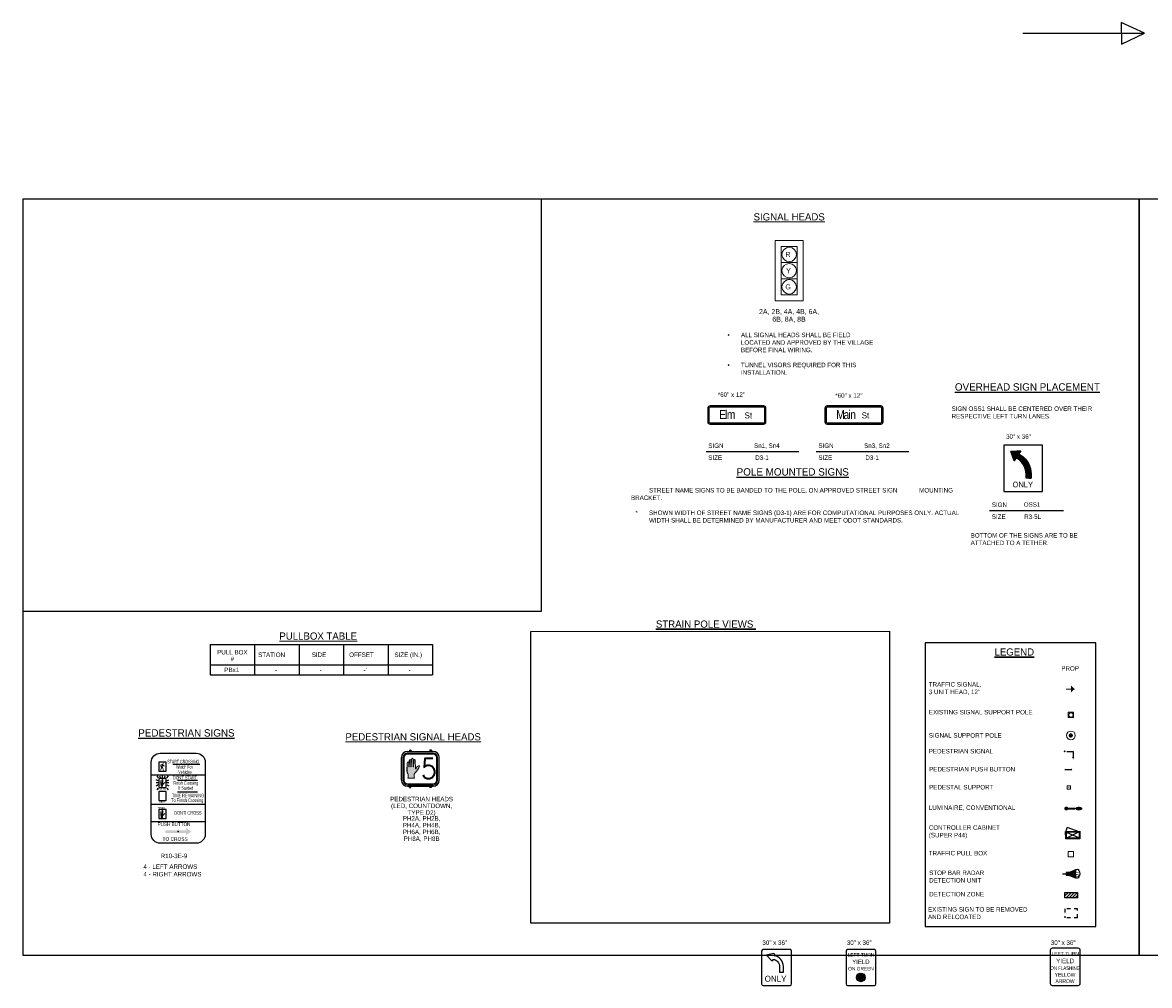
# Model space of a CAD drawing. Header units: feet. Extents: x -492 to 323056, y -198 to 581286.
# Tile 4 of 29: x 32 to 63, y -113 to -86. Entities that reach past the tile are written whole.
import ezdxf
from ezdxf.enums import TextEntityAlignment as Align

# ---------------------------------------------------------------- set-up
doc = ezdxf.new("R2010")
doc.units = ezdxf.units.FT
doc.header["$MEASUREMENT"] = 0
doc.linetypes.add('B', pattern=[0.3, 0.25, -0.05])
doc.linetypes.add('F', pattern=[0.15, 0.1, -0.05])
for name, color, linetype in [('BORDER', 7, 'Continuous'), ('E-TRAFFIC-CTRL', 230, 'B'), ('LEGEND', 9, 'Continuous'), ('LT_P_Luminaires', 2, 'Continuous'), ('SG_P_Detection', 24, 'Continuous'), ('SG_P_Heads', 2, 'Continuous'), ('SG_P_Poles', 4, 'Continuous'), ('SG_P_PullBox', 1, 'Continuous'), ('SH_Data', 7, 'Continuous'), ('SH_Text', 9, 'Continuous'), ('ST_Details', 4, 'Continuous'), ('T-SIGNAL POLE', 4, 'Continuous'), ('TEXT', 7, 'Continuous'), ('TEXT-DED', 10, 'Continuous')]:
    doc.layers.add(name, color=color, linetype=linetype)
for name, color, linetype, plot in [('COLUMNS', 6, 'Continuous', False), ('SURVEY NOTES', 10, 'Continuous', False), ('VIEWPORT', 232, 'Continuous', False)]:
    doc.layers.add(name, color=color, linetype=linetype, plot=plot)
doc.layers.add('SG_P_Heads (Construction)', color=2, linetype='Continuous', lineweight=13)
doc.styles.add('Font 70-Title', font='STANDARD.shx', dxfattribs={"height": 0.2})
doc.styles.add('SIGN', font='font30.shx', dxfattribs={"width": 0.7})
doc.styles.add('Slanted-Normal', font='font31.shx', dxfattribs={"height": 0.14})
doc.styles.add('Slanted-Normal LS 0.50', font='ISO_FONTRIGHT.shx', dxfattribs={"height": 0.14})
doc.styles.get("Standard").update_dxf_attribs({"font": 'font31.shx'})
doc.styles.add('Style-ISO_FONTLEFT', font='ISO_FONTLEFT.shx')

# ---------------------------------------------------------------- blocks, each defined once
blk = doc.blocks.new('*X1085')
at = {"color": 0}
for p, q in [((2.878, 2.241), (2.98, 2.344)), ((2.878, 2.206), (3.015, 2.343)), ((2.886, 2.179), (3.043, 2.336)), ((2.899, 2.156), (3.065, 2.323)), ((2.915, 2.137), (3.084, 2.306)), ((2.935, 2.122), (3.099, 2.286)), ((2.96, 2.111), (3.11, 2.262)), ((2.99, 2.106), (3.116, 2.232)), ((3.029, 2.11), (3.111, 2.192))]:
    blk.add_line(p, q, dxfattribs=at)
blk = doc.blocks.new('*U1392')
at = {"layer": 'SH_Data', "lineweight": 13, "flags": 128}
for points in [[(-0.392, -0.842), (-0.392, 0.842), (0.392, 0.842), (0.392, -0.842), (-0.392, -0.842)], [(-0.225, 0.675), (0.225, 0.675), (0.225, 0.225), (-0.225, 0.225), (-0.225, 0.675)], [(-0.225, 0.225), (0.225, 0.225), (0.225, -0.225), (-0.225, -0.225), (-0.225, 0.225)], [(-0.225, -0.225), (0.225, -0.225), (0.225, -0.675), (-0.225, -0.675), (-0.225, -0.225)]]:
    blk.add_lwpolyline(points, close=True, dxfattribs=at)
at = {"layer": 'SH_Data', "lineweight": 13}
for centre in [(0, 0.45), (0, 0), (0, -0.45)]:
    blk.add_circle(centre, 0.2, dxfattribs=at)
at = {"layer": 'SH_Data', "lineweight": 13, "style": 'Slanted-Normal LS 0.50'}
for s, p in [('R', (-0.034, 0.45)), ('Y', (-0.02, 0)), ('G', (-0.03, -0.45))]:
    blk.add_text(s, height=0.14, dxfattribs=at).set_placement(p, align=Align.MIDDLE_CENTER)
blk = doc.blocks.new('HAND')
at = {"color": 4, "linetype": 'Continuous', "lineweight": 0, "flags": 128}
blk.add_lwpolyline([(0.033, -0.001), (-0.031, -0.001), (-0.031, -0.001, 0.132671), (-0.027, 0.015), (-0.027, 0.015), (-0.027, 0.031), (-0.027, 0.031, 0.167102), (-0.032, 0.043), (-0.032, 0.043, -0.191036), (-0.039, 0.063), (-0.039, 0.063), (-0.037, 0.143), (-0.037, 0.143, -1), (-0.023, 0.143), (-0.023, 0.143), (-0.022, 0.105), (-0.022, 0.105, 1.105459), (-0.02, 0.105), (-0.02, 0.105), (-0.017, 0.166), (-0.017, 0.166, -1), (-0.002, 0.166), (-0.002, 0.166), (-0.001, 0.105), (-0.001, 0.105, 1.105459), (0, 0.105), (0, 0.105), (0.004, 0.178), (0.004, 0.178, -1), (0.019, 0.178), (0.019, 0.178), (0.02, 0.105), (0.02, 0.105, 1.105459), (0.022, 0.105), (0.022, 0.105), (0.025, 0.166), (0.025, 0.166, -1), (0.039, 0.166), (0.039, 0.166), (0.04, 0.089), (0.04, 0.089, 0.624418), (0.048, 0.089), (0.048, 0.089, -0.280315), (0.069, 0.113, -0.24028), (0.08, 0.112, -0.08382), (0.042, 0.053, 0.10317), (0.028, 0.036), (0.028, 0.036), (0.028, 0.015), (0.028, 0.015, 0.132671), (0.033, -0.001), (0.033, -0.001)], format="xyb", close=True, dxfattribs=at)
blk = doc.blocks.new('*U1395')
at = {"layer": 'SH_Data'}
blk.add_hatch(color=256, dxfattribs=at).paths.add_polyline_path([(-0.191, 0.05, -1.000003), (-0.197, 0.051), (-0.201, 0.265, 1), (-0.244, 0.265), (-0.254, 0.051), (-0.254, 0.051, -0.033175), (-0.254, 0.05), (-0.254, 0.05), (-0.254, 0.05, -0.995255), (-0.26, 0.051), (-0.262, 0.233), (-0.262, 0.233, 1), (-0.305, 0.233), (-0.314, 0.051), (-0.314, 0.051, -0.049362), (-0.314, 0.05), (-0.314, 0.05), (-0.314, 0.05, -0.997638), (-0.319, 0.051), (-0.323, 0.164), (-0.323, 0.164, 1), (-0.365, 0.164), (-0.37, -0.074, 0.191036), (-0.35, -0.131), (-0.35, -0.131, -0.167102), (-0.335, -0.167), (-0.335, -0.213, -0.132671), (-0.348, -0.26), (-0.159, -0.26, -0.132671), (-0.172, -0.213), (-0.172, -0.151, -0.10317), (-0.131, -0.103, 0.08382), (-0.021, 0.071, 0.24028), (-0.053, 0.075, 0.280315), (-0.115, 0.004), (-0.115, 0.004, -0.624418), (-0.137, 0.004), (-0.14, 0.231, 1), (-0.183, 0.231), (-0.191, 0.051), (-0.191, 0.051, -0.039935), (-0.191, 0.05), (-0.191, 0.05)])
for p, q in [((-0.355, 0.477), (-0.307, 0.477)), ((-0.352, 0.435), (0.352, 0.435)), ((-0.294, 0.49), (-0.311, 0.474)), ((-0.311, 0.474), (-0.309, 0.472)), ((-0.292, 0.488), (-0.309, 0.472)), ((-0.306, 0.515), (-0.306, 0.478)), ((-0.306, 0.515), (-0.269, 0.515)), ((-0.304, 0.477), (0.303, 0.477)), ((-0.28, 0.504), (-0.264, 0.521)), ((-0.278, 0.502), (-0.262, 0.519)), ((-0.266, 0.514), (-0.266, 0.477)), ((-0.262, 0.519), (-0.264, 0.521)), ((0.264, 0.521), (0.262, 0.519)), ((0.278, 0.502), (0.262, 0.519)), ((0.28, 0.504), (0.264, 0.521)), ((0.266, 0.514), (0.266, 0.477)), ((0.306, 0.515), (0.269, 0.515)), ((0.292, 0.488), (0.309, 0.472)), ((0.294, 0.49), (0.311, 0.474)), ((0.306, 0.515), (0.306, 0.478)), ((0.307, 0.477), (0.355, 0.477)), ((0.311, 0.474), (0.309, 0.472)), ((-0.524, -0.32), (-0.524, 0.309)), ((-0.478, -0.32), (-0.478, 0.309)), ((0.478, -0.32), (0.478, 0.309)), ((0.524, -0.32), (0.524, 0.309)), ((-0.355, -0.488), (0.355, -0.488)), ((-0.352, -0.446), (0.352, -0.446)), ((-0.306, -0.526), (-0.306, -0.488)), ((-0.306, -0.526), (-0.266, -0.526)), ((-0.266, -0.526), (-0.266, -0.488)), ((0.266, -0.526), (0.266, -0.488)), ((0.306, -0.526), (0.266, -0.526)), ((0.306, -0.526), (0.306, -0.488))]:
    blk.add_line(p, q, dxfattribs=at)
at = {"layer": 'SH_Data', "lineweight": 0}
for p, q in [((-0.352, 0.408), (0.352, 0.408)), ((-0.451, 0.012), (-0.451, 0.309)), ((-0.451, -0.32), (-0.451, 0.012)), ((0.451, 0.012), (0.451, 0.309)), ((0.451, -0.32), (0.451, 0.012)), ((-0.352, -0.419), (0.352, -0.419))]:
    blk.add_line(p, q, dxfattribs=at)
at = {"layer": 'SH_Data', "lineweight": 0, "flags": 128}
blk.add_lwpolyline([(-0.191, 0.05, -1.000003), (-0.197, 0.051), (-0.201, 0.265, 1), (-0.244, 0.265), (-0.254, 0.051), (-0.254, 0.051, -0.033175), (-0.254, 0.05), (-0.254, 0.05), (-0.254, 0.05, -0.995255), (-0.26, 0.051), (-0.262, 0.233), (-0.262, 0.233, 1), (-0.305, 0.233), (-0.314, 0.051), (-0.314, 0.051, -0.049362), (-0.314, 0.05), (-0.314, 0.05), (-0.314, 0.05, -0.997638), (-0.319, 0.051), (-0.323, 0.164), (-0.323, 0.164, 1), (-0.365, 0.164), (-0.37, -0.074, 0.191036), (-0.35, -0.131), (-0.35, -0.131, -0.167102), (-0.335, -0.167), (-0.335, -0.213, -0.132671), (-0.348, -0.26), (-0.159, -0.26, -0.132671), (-0.172, -0.213), (-0.172, -0.151, -0.10317), (-0.131, -0.103, 0.08382), (-0.021, 0.071, 0.24028), (-0.053, 0.075, 0.280315), (-0.115, 0.004), (-0.115, 0.004, -0.624418), (-0.137, 0.004), (-0.14, 0.231, 1), (-0.183, 0.231), (-0.191, 0.051), (-0.191, 0.051, -0.039935), (-0.191, 0.05), (-0.191, 0.05), (-0.191, 0.05)], format="xyb", close=True, dxfattribs=at)
at = {"layer": 'SH_Data'}
for centre in [(-0.286, 0.496), (0.286, 0.496)]:
    blk.add_circle(centre, 0.0102, dxfattribs=at)
for centre, radius, start, end in [((-0.355, 0.309), 0.168, 90, 180), ((-0.352, 0.309), 0.126, 90, 180), ((0.352, 0.309), 0.126, 360, 90), ((0.355, 0.309), 0.168, 360, 90), ((-0.355, -0.32), 0.168, 180, 270), ((-0.352, -0.32), 0.126, 180, 270), ((0.352, -0.32), 0.126, 270, 360), ((0.355, -0.32), 0.168, 270, 360)]:
    blk.add_arc(centre, radius, start, end, dxfattribs=at)
at = {"layer": 'SH_Data', "lineweight": 0}
for centre, start, end in [((-0.352, 0.309), 90, 180), ((0.352, 0.309), 360, 90), ((-0.352, -0.32), 180, 270), ((0.352, -0.32), 270, 360)]:
    blk.add_arc(centre, 0.0989, start, end, dxfattribs=at)
at = {"layer": 'SH_Data', "color": 4, "linetype": 'Continuous', "lineweight": 0, "ltscale": 0.075, "xscale": 2.947582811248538, "yscale": 2.947582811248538, "zscale": 5.895165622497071, "rotation": 359.9999999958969}
blk.add_blockref('HAND', (-0.256, -0.258), dxfattribs=at)
at = {"layer": 'SH_Data', "style": 'Font 70-Title'}
blk.add_text('5', height=0.562, dxfattribs=at).set_placement((0.017, 0.281), align=Align.TOP_LEFT)
blk = doc.blocks.new('CSMP')
at = {"layer": 'LT_P_Luminaires', "linetype": 'Continuous', "lineweight": 0}
h = blk.add_hatch(color=1, dxfattribs=at)
edge = h.paths.add_edge_path()
edge.add_arc((0, 0), 0.055, 0, 360)
at = {"layer": 'LT_P_Luminaires', "lineweight": 35}
h = blk.add_hatch(color=1, dxfattribs=at)
edge = h.paths.add_edge_path()
edge.add_ellipse((0.35, 0), major_axis=(0.1, 0), ratio=0.5, start_angle=0, end_angle=360)
at = {"layer": 'LT_P_Luminaires', "color": 1, "lineweight": 35}
blk.add_line((0, 0), (0.25, 0), dxfattribs=at)
blk = doc.blocks.new('SG_DET_SB_RADARP')
at = {"layer": 'SG_P_Detection'}
h = blk.add_hatch(color=256, dxfattribs=at)
edge = h.paths.add_edge_path()
edge.add_line((0.243, 0.12), (0.037, 0.037))
edge.add_line((0.037, 0.037), (0.037, -0.038))
edge.add_line((0.037, -0.038), (0.243, -0.12))
edge.add_ellipse((0.262, 0), major_axis=(0, -0.124), ratio=0.621318, start_angle=194.0157, end_angle=345.9652, ccw=False)
for p, q in [((-0.144, 0), (-0.038, 0)), ((0.037, 0.037), (0.243, 0.12)), ((0.037, -0.038), (0.243, -0.12))]:
    blk.add_line(p, q, dxfattribs=at)
at = {"layer": 'SG_P_Detection', "flags": 128}
blk.add_lwpolyline([(-0.038, 0.037), (-0.038, -0.038), (0.037, -0.038), (0.037, 0.037), (-0.038, 0.037)], close=True, dxfattribs=at)
at = {"layer": 'SG_P_Detection'}
blk.add_ellipse((0.262, 0), major_axis=(0, -0.124), ratio=0.621318, dxfattribs=at)
at = {"layer": 'SG_P_Detection', "extrusion": (0, 0, -1)}
blk.add_solid([(0.037, 0.037), (0.037, -0.038), (-0.038, 0.037), (-0.038, -0.038)], dxfattribs=at)
at = {"layer": 'SG_P_Detection', "insert": (0.257, -0.023), "char_height": 0.14, "attachment_point": 5, "line_spacing_factor": 0.6, "style": 'Slanted-Normal LS 0.50'}
blk.add_mtext('\\FISO_FONTLEFT;S', dxfattribs=at)
blk = doc.blocks.new('PED1P')
at = {"layer": 'SG_P_Heads (Construction)', "color": 2, "linetype": 'Continuous', "lineweight": 30}
blk.add_point((0, 0), dxfattribs=at)
at = {"layer": 'ST_Details', "color": 1, "flags": 128}
blk.add_lwpolyline([(0.06, 0), (0.235, 0), (0.235, -0.15)], dxfattribs=at)
at = {"layer": 'ST_Details', "color": 1, "extrusion": (0, 0, -1)}
blk.add_solid([(-0.27, -0.15), (-0.2, -0.15), (-0.235, -0.22)], dxfattribs=at)
blk = doc.blocks.new('PEDPBP')
at = {"layer": 'ST_Details'}
blk.add_hatch(color=1, dxfattribs=at).paths.add_polyline_path([(0.18, 0.028), (0.18, -0.028, 0.999997)])
at = {"layer": 'ST_Details', "color": 1}
blk.add_line((0, 0), (0.18, 0), dxfattribs=at)
blk = doc.blocks.new('SPEDP')
at = {"layer": 'SG_P_Poles', "linetype": 'Continuous', "lineweight": 0}
h = blk.add_hatch(color=7, dxfattribs=at)
edge = h.paths.add_edge_path()
edge.add_arc((0, 0), 0.015, 0, 360)
at = {"layer": 'SG_P_Poles', "color": 7, "linetype": 'Continuous', "lineweight": 13, "flags": 128}
blk.add_lwpolyline([(-0.045, -0.045), (0.045, -0.045), (0.045, 0.045), (-0.045, 0.045), (-0.045, -0.045)], close=True, dxfattribs=at)

msp = doc.modelspace()

# ---------------------------------------------------------------- hatches: boundary and pattern name
at = {"layer": 'SG_P_Detection'}
h = msp.add_hatch(dxfattribs=at)
h.set_pattern_fill('HATCH', color=247, style=0, pattern_type=2)
h.set_pattern_definition([(45, (61.337286, -110.574114), (-0.042426, 0.042426), [])])
h.paths.add_polyline_path([(61.071, -110.5717), (61.421, -110.5717), (61.421, -110.7217), (61.071, -110.7217)])
at = {"layer": 'SG_P_Poles', "linetype": 'Continuous', "lineweight": 0}
h = msp.add_hatch(color=4, dxfattribs=at)
edge = h.paths.add_edge_path()
edge.add_arc((61.23496, -106.21397), 0.06, 0, 360)
at = {"layer": 'TEXT'}
h = msp.add_hatch(dxfattribs=at)
h.set_pattern_fill('ANSI31', color=3, scale=0.01, style=0)
h.set_pattern_definition([(45, (55.3950253, -114.397267), (-0.00088388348, 0.00088388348), [])])
edge = h.paths.add_edge_path()
edge.add_line((59.7174, -98.50519), (59.66294, -98.58599))
edge.add_line((59.66294, -98.58599), (59.57304, -98.32347))
edge.add_line((59.57304, -98.32347), (59.85011, -98.30829))
edge.add_line((59.85011, -98.30829), (59.79565, -98.38909))
edge.add_line((59.79565, -98.38909), (59.85146, -98.42671))
edge.add_arc((59.49376, -98.95742), 0.64, 0, 56.020158, ccw=False)
edge.add_line((60.13376, -98.95742), (60.13376, -99.06954))
edge.add_line((60.13376, -99.06954), (59.99376, -99.06954))
edge.add_line((59.99376, -99.06954), (59.99376, -98.95742))
edge.add_arc((59.49376, -98.95742), 0.5, 0, 56.020158)
edge.add_line((59.77321, -98.5428), (59.7174, -98.50519))
h = msp.add_hatch(color=1, dxfattribs=at)
edge = h.paths.add_edge_path()
edge.add_spline(control_points=[(36.02637, -107.0053), (36.02587, -107.0053), (36.02237, -107.0043), (36.0177, -107.0043), (36.01487, -107.0043), (36.01137, -107.00446), (36.0032, -107.00896), (35.97753, -107.02046), (35.9612, -107.0273)], knot_values=[0, 0, 0, 0, 0.00230585, 0.16102215, 0.18158783, 0.19930193, 0.21076464, 1, 1, 1, 1], degree=3, periodic=0)
edge.add_line((35.9612, -107.0273), (35.95737, -107.08013))
edge.add_line((35.95737, -107.08013), (35.96937, -107.07913))
edge.add_line((35.96937, -107.07913), (35.97553, -107.0348))
edge.add_line((35.97553, -107.0348), (35.98887, -107.03413))
edge.add_line((35.98887, -107.03413), (35.98103, -107.0588))
edge.add_line((35.98103, -107.0588), (35.98887, -107.03413))
edge.add_spline(control_points=[(35.98887, -107.03413), (35.98587, -107.0428), (35.9832, -107.05163), (35.98003, -107.06346), (35.9782, -107.0718), (35.97703, -107.08013), (35.97937, -107.08463), (35.98103, -107.08763)], knot_values=[0, 0, 0, 0, 0.48272467, 0.51443918, 0.7448632, 0.89262009, 1, 1, 1, 1], degree=3, periodic=0)
edge.add_line((35.98103, -107.08763), (35.9827, -107.0898))
edge.add_line((35.9827, -107.0898), (35.95137, -107.18296))
edge.add_line((35.95137, -107.18296), (35.9667, -107.1948))
edge.add_line((35.9667, -107.1948), (36.00237, -107.11396))
edge.add_line((36.00237, -107.11396), (36.01587, -107.13046))
edge.add_line((36.01587, -107.13046), (36.03337, -107.1933))
edge.add_line((36.03337, -107.1933), (36.0522, -107.18413))
edge.add_line((36.0522, -107.18413), (36.03703, -107.11763))
edge.add_line((36.03703, -107.11763), (36.02637, -107.09396))
edge.add_line((36.02637, -107.09396), (36.01803, -107.07713))
edge.add_line((36.01803, -107.07713), (36.02937, -107.0533))
edge.add_line((36.02937, -107.0533), (36.03803, -107.0678))
edge.add_line((36.03803, -107.0678), (36.07287, -107.08463))
edge.add_line((36.07287, -107.08463), (36.0807, -107.07446))
edge.add_line((36.0807, -107.07446), (36.0447, -107.0468))
edge.add_spline(control_points=[(36.0447, -107.0468), (36.04337, -107.03596), (36.0387, -107.02546), (36.03453, -107.01313), (36.0282, -107.0068), (36.02637, -107.0053)], knot_values=[0, 0, 0, 0, 0.42192815, 0.80472819, 1, 1, 1, 1], degree=3, periodic=0)
h = msp.add_hatch(color=1, dxfattribs=at)
edge = h.paths.add_edge_path()
edge.add_arc((36.03371, -106.98683), 0.01552, 0, 360)
for points in [[(36.03753, -107.63988), (35.96403, -107.63988), (35.96354, -107.63957, 0.17293117), (35.96864, -107.63039), (35.9687, -107.63055), (35.96864, -107.59399, 0.18976228), (35.96027, -107.57828, -0.26555879), (35.95287, -107.56285), (35.9532, -107.56305), (35.95587, -107.45371), (35.95558, -107.45361, -0.73643285), (35.96963, -107.45361), (35.9697, -107.45371), (35.9727, -107.51105), (35.97753, -107.51105), (35.97987, -107.43438), (35.9795, -107.43426, -0.87352146), (35.99412, -107.43413), (35.99437, -107.43438), (35.99487, -107.51105), (35.9997, -107.51105), (36.00237, -107.42371), (36.00241, -107.42356, -0.78096096), (36.01806, -107.42335), (36.01837, -107.42321), (36.0192, -107.51105), (36.0247, -107.51105), (36.02587, -107.43455), (36.02565, -107.43451, -0.91038384), (36.04011, -107.43397), (36.04003, -107.43405), (36.04403, -107.53688), (36.04401, -107.5368, 0.64965847), (36.05275, -107.53704), (36.05303, -107.53738), (36.07087, -107.50971), (36.07047, -107.50978, -0.28150708), (36.08702, -107.5009, -0.06284304), (36.09622, -107.50192), (36.09637, -107.50221), (36.08187, -107.53155), (36.07037, -107.55205), (36.07024, -107.55207, -0.10372046), (36.05225, -107.57322, 0.20073413), (36.03238, -107.5968), (36.03253, -107.59655), (36.03253, -107.62838), (36.03238, -107.62819, 0.19502145), (36.03728, -107.63957)], [(36.03753, -108.50321), (35.96403, -108.50321), (35.96354, -108.5029, 0.17293117), (35.96864, -108.49372), (35.9687, -108.49388), (35.96864, -108.45732, 0.18976228), (35.96027, -108.44161, -0.26555879), (35.95287, -108.42618), (35.9532, -108.42638), (35.95587, -108.31705), (35.95558, -108.31695, -0.73643285), (35.96963, -108.31695), (35.9697, -108.31705), (35.9727, -108.37438), (35.97753, -108.37438), (35.97987, -108.29771), (35.9795, -108.29759, -0.87352146), (35.99412, -108.29746), (35.99437, -108.29771), (35.99487, -108.37438), (35.9997, -108.37438), (36.00237, -108.28705), (36.00241, -108.2869, -0.78096096), (36.01806, -108.28668), (36.01837, -108.28655), (36.0192, -108.37438), (36.0247, -108.37438), (36.02587, -108.29788), (36.02565, -108.29785, -0.91038384), (36.04011, -108.2973), (36.04003, -108.29738), (36.04403, -108.40021), (36.04401, -108.40013, 0.64965847), (36.05275, -108.40037), (36.05303, -108.40071), (36.07087, -108.37305), (36.07047, -108.37311, -0.28150708), (36.08702, -108.36423, -0.06284304), (36.09622, -108.36525), (36.09637, -108.36555), (36.08187, -108.39488), (36.07037, -108.41538), (36.07024, -108.41541, -0.10372046), (36.05225, -108.43655, 0.20073413), (36.03238, -108.46013), (36.03253, -108.45988), (36.03253, -108.49171), (36.03238, -108.49152, 0.19502145), (36.03728, -108.5029)]]:
    msp.add_hatch(color=1, dxfattribs=at).paths.add_polyline_path(points, is_closed=False)
msp.add_hatch(color=1, dxfattribs=at).paths.add_polyline_path([(36.67768, -108.84889), (36.09175, -108.84889), (36.09175, -108.9192), (36.67768, -108.9192), (36.67823, -108.9192), (36.66464, -108.96193, 0.71802418), (36.68555, -108.97728), (36.81831, -108.88405), (36.68555, -108.79081, 0.71802424), (36.66464, -108.80616), (36.67823, -108.84889)])

# ---------------------------------------------------------------- linework, layer by layer
at = {"layer": 'BORDER', "color": 3}
for p, q in [((37.33958, -103.69226), (43.51605, -103.69226)), ((37.33958, -103.69226), (37.33958, -104.53226)), ((38.57487, -103.69226), (38.57487, -104.53226)), ((39.81017, -103.69226), (39.81017, -104.53226)), ((41.04546, -103.69226), (41.04546, -104.53226)), ((42.28076, -103.69226), (42.28076, -104.53226)), ((43.51605, -103.69226), (43.51605, -104.53226)), ((37.33958, -104.25226), (43.51605, -104.25226)), ((37.33958, -104.53226), (43.51605, -104.53226))]:
    msp.add_line(p, q, dxfattribs=at)
at = {"layer": 'BORDER'}
msp.add_lwpolyline([(46.2405, -103.3256), (56.19759, -103.32145), (56.19759, -111.42379), (46.2405, -111.42794)], close=True, dxfattribs=at)
at = {"layer": 'COLUMNS', "flags": 128}
for points in [[(32.13569, -91.31895), (32.13569, -112.31895), (63.13569, -112.31895), (63.13569, -91.31895)], [(63.13569, -91.31895), (63.13569, -112.31895), (94.13569, -112.31895), (94.13569, -91.31895)]]:
    msp.add_lwpolyline(points, close=True, dxfattribs=at)
at = {"layer": 'E-TRAFFIC-CTRL', "linetype": 'Continuous', "lineweight": 13, "flags": 128}
msp.add_lwpolyline([(61.16288, -105.71931), (61.31288, -105.71931), (61.31288, -105.56931), (61.16288, -105.56931), (61.16288, -105.71931)], close=True, dxfattribs=at)
at = {"layer": 'E-TRAFFIC-CTRL', "linetype": 'Continuous', "lineweight": 13}
msp.add_circle((61.23846, -105.64415), 0.05988, dxfattribs=at)
at = {"layer": 'LEGEND', "linetype": 'F'}
for p, q in [((61.0715, -111.03002), (61.0715, -111.2792)), ((61.42612, -111.03002), (61.0715, -111.03002)), ((61.42612, -111.2792), (61.42612, -111.03002)), ((61.42612, -111.2792), (61.0715, -111.2792))]:
    msp.add_line(p, q, dxfattribs=at)
at = {"layer": 'SG_P_Detection', "flags": 128}
msp.add_lwpolyline([(61.071, -110.5717), (61.421, -110.5717), (61.421, -110.7217), (61.071, -110.7217), (61.071, -110.5717)], close=True, dxfattribs=at)
at = {"layer": 'SG_P_Heads', "color": 3, "linetype": 'Continuous', "lineweight": 13}
msp.add_line((61.10855, -104.92593), (61.33855, -104.92593), dxfattribs=at)
at = {"layer": 'SG_P_Heads', "color": 3, "linetype": 'Continuous', "lineweight": 0, "extrusion": (0, 0, -1)}
msp.add_solid([(-61.23855, -104.82593), (-61.33855, -104.92593), (-61.23855, -105.02593)], dxfattribs=at)
at = {"layer": 'SG_P_Poles', "color": 4, "linetype": 'Continuous', "lineweight": 0}
msp.add_circle((61.24011, -106.21272), 0.12143, dxfattribs=at)
at = {"layer": 'SG_P_PullBox', "color": 7, "linetype": 'Continuous', "lineweight": 13, "flags": 128}
msp.add_lwpolyline([(61.1602, -109.43294), (61.3102, -109.43294), (61.3102, -109.58294), (61.1602, -109.58294), (61.1602, -109.43294)], close=True, dxfattribs=at)
at = {"layer": 'SH_Data', "flags": 128}
msp.add_lwpolyline([(57.19058, -111.51835), (61.92871, -111.51835), (61.92871, -103.64391), (57.19058, -103.64391)], close=True, dxfattribs=at)
at = {"layer": 'SURVEY NOTES', "flags": 128}
msp.add_lwpolyline([(59.90581, -86.71327), (63.28076, -86.71327), (62.63038, -86.41464), (62.64796, -87.01189), (63.28076, -86.71327)], dxfattribs=at)
at = {"layer": 'T-SIGNAL POLE', "flags": 128}
for points in [[(61.49117, -109.08023), (61.09542, -109.0886), (61.09098, -108.87842), (61.48673, -108.87005)], [(61.46776, -109.0578), (61.11786, -109.06519), (61.11439, -108.90085), (61.46429, -108.89346)]]:
    msp.add_lwpolyline(points, close=True, dxfattribs=at)
msp.add_lwpolyline([(61.11439, -108.90085, -0.17609904), (61.13609, -108.77191)], format="xyb", dxfattribs=at)
for points in [[(61.46429, -108.89346), (61.13609, -108.77191)], [(61.11439, -108.90085), (61.46776, -109.0578)], [(61.46429, -108.89346), (61.11786, -109.06519)]]:
    msp.add_lwpolyline(points, dxfattribs=at)
at = {"layer": 'TEXT', "color": 3}
for p, q in [((52.70954, -97.06339), (51.21905, -97.06339)), ((52.70954, -97.09477), (51.21905, -97.09477)), ((55.96199, -97.06339), (54.47149, -97.06339)), ((55.96199, -97.09477), (54.47149, -97.09477)), ((51.21905, -97.53458), (52.70954, -97.53458)), ((51.21905, -97.56596), (52.70954, -97.56596)), ((54.47149, -97.53458), (55.96199, -97.53458)), ((54.47149, -97.56596), (55.96199, -97.56596)), ((53.01335, -112.28469), (53.0064, -112.27773))]:
    msp.add_line(p, q, dxfattribs=at)
at = {"layer": 'TEXT', "color": 1}
for p, q in [((35.70503, -107.31113), (37.20503, -107.31113)), ((35.98103, -107.08763), (35.9827, -107.0898)), ((36.30292, -107.0103), (37.05474, -107.0103)), ((35.8967, -107.47421), (35.8372, -107.44638)), ((35.8967, -107.52988), (35.8372, -107.52988)), ((35.8967, -107.58805), (35.8372, -107.61738)), ((35.85653, -107.33805), (35.89937, -107.38988)), ((35.9352, -107.33038), (35.95903, -107.38988)), ((36.01503, -107.38988), (36.01503, -107.33038)), ((36.06903, -107.38988), (36.09187, -107.33038)), ((36.1737, -107.33805), (36.13087, -107.38988)), ((36.13337, -107.47555), (36.19287, -107.44821)), ((36.19287, -107.52988), (36.13337, -107.52988)), ((36.13337, -107.58538), (36.19287, -107.61338)), ((36.43137, -107.4543), (36.99258, -107.4543)), ((35.8967, -107.67305), (35.85637, -107.72171)), ((36.13337, -107.67305), (36.1737, -107.72171)), ((36.43137, -107.77978), (36.99258, -107.77978)), ((35.70503, -108.12363), (37.20503, -108.12363)), ((35.70503, -108.6028), (37.20503, -108.6028))]:
    msp.add_line(p, q, dxfattribs=at)
at = {"layer": 'TEXT', "color": 3, "flags": 128}
for points in [[(51.21905, -97.06339, 0.41421356), (51.15623, -97.12621), (51.15623, -97.50314, 0.41421356), (51.21905, -97.56596)], [(51.21905, -97.09477, 0.41421356), (51.18761, -97.12621), (51.18761, -97.50314, 0.41421356), (51.21905, -97.53458)], [(52.70954, -97.56596, 0.41421356), (52.77236, -97.50314), (52.77236, -97.12621, 0.41421356), (52.70954, -97.06339)], [(52.70954, -97.53458, 0.41421356), (52.74098, -97.50314), (52.74098, -97.12621, 0.41421356), (52.70954, -97.09477)], [(54.47149, -97.06339, 0.41421356), (54.40867, -97.12621), (54.40867, -97.50314, 0.41421356), (54.47149, -97.56596)], [(54.47149, -97.09477, 0.41421356), (54.44005, -97.12621), (54.44005, -97.50314, 0.41421356), (54.47149, -97.53458)], [(55.96199, -97.56596, 0.41421356), (56.02481, -97.50314), (56.02481, -97.12621, 0.41421356), (55.96199, -97.06339)], [(55.96199, -97.53458, 0.41421356), (55.99343, -97.50314), (55.99343, -97.12621, 0.41421356), (55.96199, -97.09477)]]:
    msp.add_lwpolyline(points, format="xyb", dxfattribs=at)
at = {"layer": 'TEXT', "color": 3}
msp.add_lwpolyline([(59.37937, -98.15083), (59.37937, -99.43655), (60.4508, -99.43655), (60.4508, -98.15083), (59.37937, -98.15083)], close=True, dxfattribs=at)
at = {"layer": 'TEXT'}
for points in [[(53.68414, -98.33724), (51.10866, -98.33724)], [(56.74051, -98.33724), (54.16503, -98.33724)], [(61.03136, -99.97702), (58.98006, -99.97702)]]:
    msp.add_lwpolyline(points, dxfattribs=at)
at = {"layer": 'TEXT', "color": 3}
for points in [[(59.7174, -98.50519), (59.66294, -98.58599), (59.57304, -98.32347), (59.85011, -98.30829), (59.79565, -98.38909), (59.85146, -98.42671, -0.24942143), (60.13376, -98.95742), (60.13376, -99.06954), (59.99376, -99.06954), (59.99376, -98.95742, 0.24942143), (59.77321, -98.5428)], [(53.15084, -112.78418), (53.25539, -112.78418), (53.25539, -112.62823, 0.36312164), (52.99952, -112.32932, 0.93519753), (52.98301, -112.273), (52.97949, -112.27351), (52.79042, -112.31199), (52.92248, -112.46794, 0.75820044), (52.9665, -112.43329, -0.41318226), (53.15084, -112.64556)], [(61.49562, -113.1051), (61.49562, -112.17357, 0.41421356), (61.44387, -112.12182), (60.71935, -112.12182, 0.41421356), (60.6676, -112.17357), (60.6676, -113.1051, 0.41421356), (60.71935, -113.15685), (61.44387, -113.15685, 0.41421356)]]:
    msp.add_lwpolyline(points, format="xyb", close=True, dxfattribs=at)
at = {"layer": 'TEXT', "color": 1}
msp.add_lwpolyline([(35.95503, -106.70696), (36.95503, -106.70696, -0.41421356), (37.20503, -106.95696), (37.20503, -108.95696, -0.41421356), (36.95503, -109.20696), (35.95503, -109.20696, -0.41421356), (35.70503, -108.95696), (35.70503, -106.95696, -0.41421356), (35.95503, -106.70696)], format="xyb", close=True, dxfattribs=at)
for points in [[(35.9117, -107.20696), (36.11837, -107.20696), (36.11837, -106.95696), (35.9117, -106.95696), (35.9117, -107.20696)], [(35.9117, -107.65488), (36.11837, -107.65488), (36.11837, -107.40488), (35.9117, -107.40488), (35.9117, -107.65488)], [(35.9117, -108.0167), (36.11837, -108.0167), (36.11837, -107.7667), (35.9117, -107.7667), (35.9117, -108.0167)], [(35.9117, -108.51821), (36.11837, -108.51821), (36.11837, -108.26821), (35.9117, -108.26821), (35.9117, -108.51821)]]:
    msp.add_lwpolyline(points, close=True, dxfattribs=at)
at = {"layer": 'TEXT', "color": 3, "flags": 128}
for points in [[(53.48127, -113.11532), (53.48127, -112.20175, 0.41421356), (53.43975, -112.16022), (52.69228, -112.16022, 0.41421356), (52.65075, -112.20175), (52.65075, -113.11532, 0.41421356), (52.69228, -113.15685), (53.43975, -113.15685, 0.41421356)], [(55.82605, -113.11532), (55.82605, -112.20175, 0.41421356), (55.78453, -112.16022), (55.03706, -112.16022, 0.41421356), (54.99553, -112.20175), (54.99553, -113.11532, 0.41421356), (55.03706, -113.15685), (55.78453, -113.15685, 0.41421356)]]:
    msp.add_lwpolyline(points, format="xyb", close=True, dxfattribs=at)
at = {"layer": 'TEXT', "color": 3}
msp.add_circle((55.40701, -112.93165), 0.11967, dxfattribs=at)
at = {"layer": 'TEXT', "color": 1}
for p in [(36.0447, -107.0468), (36.45503, -108.88405)]:
    msp.add_point(p, dxfattribs=at)
at = {"layer": 'VIEWPORT'}
msp.add_lwpolyline([(46.53085, -91.31895), (46.53085, -102.77388), (32.13069, -102.77388)], dxfattribs=at)

# ---------------------------------------------------------------- block references
at = {"layer": 'LT_P_Luminaires', "color": 2, "linetype": 'Continuous', "lineweight": 13}
msp.add_blockref('CSMP', (61.11023, -108.24389), dxfattribs=at)
at = {"layer": 'SG_P_Detection', "color": 2, "linetype": 'Continuous', "lineweight": 30}
msp.add_blockref('PEDPBP', (61.06708, -107.15851), dxfattribs=at)
at = {"layer": 'SG_P_Detection'}
msp.add_blockref('SG_DET_SB_RADARP', (61.14652, -110.05294), dxfattribs=at)
at = {"layer": 'SG_P_Heads', "color": 2, "linetype": 'Continuous', "lineweight": 30}
msp.add_blockref('PED1P', (61.06708, -106.65851), dxfattribs=at)
at = {"layer": 'SG_P_Poles', "color": 7, "linetype": 'Continuous', "lineweight": 13}
msp.add_blockref('SPEDP', (61.18458, -107.65851), dxfattribs=at)
at = {"layer": 'SH_Data', "lineweight": 13}
msp.add_blockref('*U1392', (53.41734, -93.30543), dxfattribs=at)
at = {"layer": 'SH_Data'}
msp.add_blockref('*U1395', (43.17622, -107.13675), dxfattribs=at)
at = {"layer": 'TEXT', "color": 3}
msp.add_blockref('*X1085', (52.41079, -115.15685), dxfattribs=at)

# ---------------------------------------------------------------- texts
at = {"layer": 'LEGEND', "insert": (57.27115, -110.98154), "char_height": 0.125, "width": 2.7711859, "attachment_point": 1}
msp.add_mtext('EXISTING SIGN TO BE REMOVED AND RELCOATED', dxfattribs=at)
at = {"layer": 'SH_Text', "lineweight": 30, "style": 'Slanted-Normal LS 0.50'}
msp.add_text('%%uLEGEND%%U', height=0.2, dxfattribs=at).set_placement((59.117, -103.79566), align=Align.TOP_LEFT)
at = {"layer": 'TEXT', "linetype": 'Continuous', "lineweight": 0, "style": 'Slanted-Normal LS 0.50'}
for s, p in [('%%uSIGNAL HEADS%%U', (52.42893, -91.71134)), ('%%uPULLBOX TABLE%%U', (39.2618, -103.35281)), ('%%UPEDESTRIAN SIGNAL HEADS', (41.09622, -106.15132))]:
    msp.add_text(s, height=0.2, dxfattribs=at).set_placement(p, align=Align.TOP_LEFT)
at = {"layer": 'TEXT', "lineweight": 30, "style": 'Slanted-Normal LS 0.50'}
msp.add_text('%%USTRAIN POLE VIEWS ', height=0.2, dxfattribs=at).set_placement((49.71607, -103.01975), align=Align.TOP_LEFT)
at = {"layer": 'TEXT', "style": 'Slanted-Normal LS 0.50'}
for s, p in [('STATION', (39.04573, -103.97226)), ('SIDE', (40.36297, -103.97226)), ('OFFSET', (41.54165, -103.97226)), ('SIZE (IN.)', (42.83947, -103.97226)), ('PBx1', (37.93838, -104.39226)), ('-', (39.17368, -104.39226)), ('-', (40.40897, -104.39226)), ("-'", (41.64427, -104.39226)), ('-', (42.87956, -104.39226))]:
    msp.add_text(s, height=0.125, dxfattribs=at).set_placement(p, align=Align.MIDDLE_CENTER)
at = {"layer": 'TEXT'}
for s, p in [('PROP', (60.9734, -104.28974)), ('SIGNAL SUPPORT POLE', (57.2938, -106.14834)), ('PEDESTRIAN SIGNAL', (57.2922, -106.58851)), ('PEDESTRIAN PUSH BUTTON', (57.30246, -107.08851)), ('PEDESTAL SUPPORT', (57.30246, -107.58851)), ('LUMINAIRE, CONVENTIONAL', (57.2938, -108.15558)), ('TRAFFIC PULL BOX ', (57.2938, -109.41964))]:
    msp.add_text(s, height=0.125, dxfattribs=at).set_placement(p, align=Align.TOP_LEFT)
at = {"layer": 'TEXT', "color": 1, "style": 'Style-ISO_FONTLEFT'}
for s, height, width, p in [('START CROSSING', 0.1, 0.6, (36.59345, -106.9403)), ('Watch For', 0.1, 0.6, (36.62731, -107.08496)), ('Vehicles', 0.1, 0.6, (36.64536, -107.23063)), ('Finish Crossing', 0.1, 0.6, (36.66376, -107.53163)), ("DON'T START", 0.1, 0.6, (36.63962, -107.3843)), ('If Started', 0.1, 0.6, (36.66275, -107.67296)), ('FLASHING', 0.046667, 0.66786, (35.99009, -107.69405)), ('STEADY', 0.046667, 0.66786, (35.98707, -108.22538)), ('TIMER', 0.046667, 0.66786, (35.9975, -108.05586)), ('PUSH BUTTON', 0.1, 0.76, (36.33672, -108.67963)), ('TO CROSS', 0.1, 0.8, (36.36754, -109.0903))]:
    msp.add_text(s, height=height, dxfattribs=dict(at, width=width)).set_placement(p, align=Align.MIDDLE_CENTER)
for s, width, p in [('TIME REMAINING', 0.64, (36.27769, -107.88106)), ('To Finish Crossing', 0.64, (36.25947, -108.01439)), ("DON'T CROSS", 0.66, (36.34169, -108.36321))]:
    msp.add_text(s, height=0.1, dxfattribs=dict(at, width=width)).set_placement(p, align=Align.MIDDLE_LEFT)
at = {"layer": 'TEXT'}
msp.add_text('R10-3E-9', height=0.125, dxfattribs=at).set_placement((36.33682, -109.5586), align=Align.MIDDLE_CENTER)
for s, p in [('4 - LEFT ARROWS', (35.48724, -109.9186)), ('4 - RIGHT ARROWS', (35.48724, -110.1286))]:
    msp.add_text(s, height=0.125, dxfattribs=at).set_placement(p)
at = {"layer": 'TEXT', "lineweight": 13, "insert": (53.41267, -94.56088), "char_height": 0.14, "width": 1.7916172, "attachment_point": 5, "line_spacing_factor": 0.9, "style": 'Slanted-Normal LS 0.50'}
msp.add_mtext('2A, 2B, 4A, 4B, 6A, 6B, 8A, 8B', dxfattribs=at)
at = {"layer": 'TEXT', "char_height": 0.125, "attachment_point": 1}
for s, insert, width in [('\\pxi-3,l3,t3;{\\fSymbol|b0|i0|c2|p18;·^I}ALL SIGNAL HEADS SHALL BE FIELD LOCATED AND APPROVED BY THE VILLAGE BEFORE FINAL WIRING.\\P\\pi0,l0,tz;\\P\\pi-3,l3,t3;{\\fSymbol|b0|i0|c2|p18;·^I}TUNNEL VISORS REQUIRED FOR THIS INSTALLATION.', (51.70299, -95.02758), 4.10524), ('*60" x 12"', (51.43508, -96.68576), 1.3692564), ('\\pxqc;{\\H1.6368x;\\LOVERHEAD SIGN PLACEMENT}', (57.73434, -96.43206), 4.595022), ('*60" x 12"', (54.69605, -96.71095), 1.1982043), ('SIGN OSS1 SHALL BE CENTERED OVER THEIR RESPECTIVE LEFT TURN LANES.', (57.92581, -97.07614), 4.6287258), ('30" x 36"', (59.43906, -97.85082), 1.0291196), ('SIGN', (51.17129, -98.10378), 0.7749772), ('Sn1, Sn4', (52.44156, -98.10378), 1.8471573), ('SIGN', (54.22766, -98.10378), 0.7749772), ('Sn3, Sn2', (55.49793, -98.10378), 1.8471573), ('SIZE', (51.17129, -98.43614), 0.7749772), ('D3-1 ', (52.47521, -98.43614), 1.9407877), ('SIZE', (54.22766, -98.43614), 0.7749772), ('D3-1 ', (55.53157, -98.43614), 1.9407877), ('\\pxqc;{\\H1.6368x;\\LPOLE MOUNTED SIGNS\\l\\P\\pq*;}\\P\\pql;^ISTREET NAME SIGNS TO BE BANDED TO THE POLE, ON APPROVED STREET SIGN ^I^IMOUNTING BRACKET.\\P\\P\\pi-3,l4,t4;*^ISHOWN WIDTH OF STREET NAME SIGNS (D3-1) ARE FOR COMPUTATIONAL PURPOSES ONLY. ACTUAL WIDTH SHALL BE DETERMINED BY MANUFACTURER AND MEET ODOT STANDARDS. ', (49.02505, -98.792), 8.9835286), ('SIGN', (59.04269, -99.74356), 0.7749772), ('OSS1', (59.93062, -99.73783), 1.204405), ('SIZE', (59.04269, -100.07592), 0.7749772), ('R3-5L', (59.94147, -100.07592), 0.7749772), ('BOTTOM OF THE SIGNS ARE TO BE ATTACHED TO A TETHER.', (58.45556, -100.59446), 3.0670768), ('TRAFFIC SIGNAL,\\P3 UNIT HEAD, 12"', (57.2938, -104.73339), 3.0670768), ('EXISTING SIGNAL SUPPORT POLE', (57.29648, -105.50391), 3.0670768), ('\\pxqc;{\\H1.6368x;\\LPEDESTRIAN SIGNS}', (34.38355, -106.04012), 4.595022), ('CONTROLLER CABINET\\P(SUPER P44)', (57.2938, -108.70964), 3.0670768), ('STOP BAR RADAR\\PDETECTION UNIT', (57.3046, -109.96464), 3.0670768), ('\\pt1.26;DETECTION ZONE', (57.3046, -110.5584), 3.0670768)]:
    msp.add_mtext(s, dxfattribs=dict(at, insert=insert, width=width))
at = {"layer": 'TEXT', "color": 3, "attachment_point": 1}
for s, insert, char_height in [('{\\W0.85;\\T0.85;Elm} ', (51.47186, -97.17837), 0.25), ('St ', (52.17743, -97.24235), 0.16675), ('{\\W0.85;\\T0.85;Main} ', (54.7243, -97.17837), 0.25), ('St ', (55.42988, -97.24235), 0.16675)]:
    msp.add_mtext_dynamic_manual_height_columns(s, width=65.14981, gutter_width=5, heights=[0], dxfattribs=dict(at, insert=insert, char_height=char_height))
at = {"layer": 'TEXT', "color": 3, "insert": (59.61859, -99.16661), "char_height": 0.15625, "width": 0.5701951, "attachment_point": 1}
msp.add_mtext('ONLY', dxfattribs=at)
at = {"layer": 'TEXT', "char_height": 0.125, "width": 1.4322738, "attachment_point": 5, "line_spacing_factor": 0.9, "style": 'Slanted-Normal LS 0.50'}
for s, insert in [('\\FISO_FONTRIGHT;PULL BOX\\P#', (37.95722, -103.9956)), ('PH2A, PH2B, PH4A, PH4B,\\PPH6A, PH6B,\\PPH8A, PH8B', (43.2108, -108.81033))]:
    msp.add_mtext(s, dxfattribs=dict(at, insert=insert))
at = {"layer": 'TEXT', "insert": (43.2108, -108.18675), "char_height": 0.125, "attachment_point": 5, "line_spacing_factor": 0.9, "style": 'Slanted-Normal LS 0.50'}
msp.add_mtext('PEDESTRIAN HEADS\\P(LED, COUNTDOWN, \\PTYPE D2)', dxfattribs=at)
at = {"layer": 'TEXT-DED', "color": 3, "style": 'SIGN'}
for s, height, width, p in [('LEFT TURN', 0.1, 0.8, (55.41018, -112.35812)), ('LEFT TURN', 0.103606, 0.8, (61.08097, -112.32931)), ('ON GREEN', 0.1, 0.8, (55.41018, -112.74031)), ('YIELD', 0.125, 0.8, (55.40768, -112.5615)), ('ON FLASHING', 0.1036065, 0.7, (61.08097, -112.72529)), ('YIELD', 0.129508, 0.8, (61.07838, -112.54003)), ('YELLOW', 0.103606, 0.8, (61.0762, -112.91055)), ('ARROW', 0.103606, 0.8, (61.0762, -113.08841))]:
    msp.add_text(s, height=height, dxfattribs=dict(at, width=width)).set_placement(p, align=Align.CENTER)
msp.add_text('ONLY', height=0.166104, dxfattribs=at).set_placement((53.03938, -113.05328), align=Align.CENTER)
at = {"layer": 'TEXT-DED', "char_height": 0.125, "width": 4.4138422, "attachment_point": 1, "style": 'Slanted-Normal'}
for insert in [(52.67222, -111.90545), (55.017, -111.90545), (60.68036, -111.906)]:
    msp.add_mtext('30" x 36"', dxfattribs=dict(at, insert=insert))

doc.saveas('drawing.dxf')
